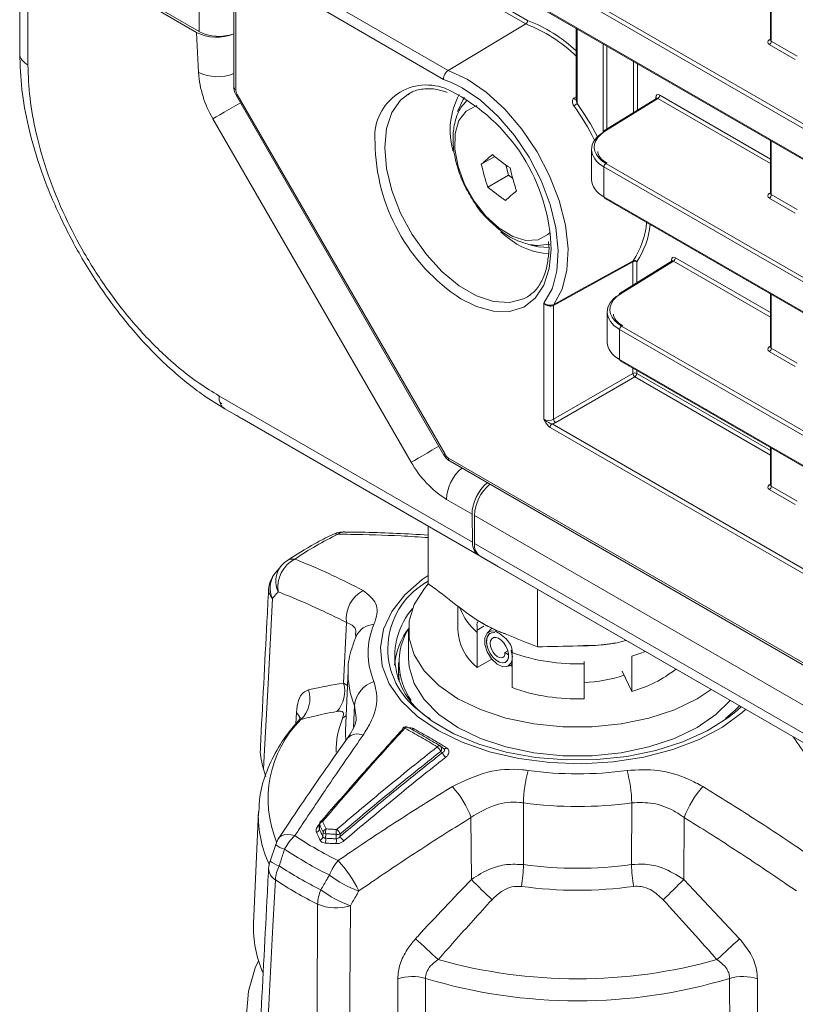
# Model space of a CAD drawing. Header units: millimetres. Extents: x 0 to 1118, y 0 to 864.
# Tile 21 of 156: x 758 to 772, y 270 to 287. Entities that reach past the tile are written whole.
import ezdxf

# ---------------------------------------------------------------- set-up
doc = ezdxf.new("R2010")
doc.units = ezdxf.units.MM

msp = doc.modelspace()

# ---------------------------------------------------------------- linework, layer by layer
at = {"color": 7, "linetype": 'Continuous', "lineweight": 15}
for p, q in [((762.283, 333.971), (762.283, 286.121)), ((764.814, 289.203), (796.547, 270.884)), ((758.485, 286.709), (758.485, 289.016)), ((761.667, 287.1), (758.631, 288.853)), ((758.631, 288.812), (761.625, 287.084)), ((771.807, 287.89), (771.807, 286.95)), ((767.464, 287.234), (766.085, 286.407)), ((768.36, 287.156), (768.36, 285.883)), ((771.807, 286.95), (771.806, 286.944)), ((765.409, 286.004), (765.372, 285.982)), ((762.325, 285.971), (766.012, 279.585)), ((769.783, 285.912), (768.852, 285.337)), ((771.807, 285.166), (771.807, 284.226)), ((768.632, 285.007), (768.632, 284.469)), ((766.675, 284.745), (766.914, 284.882)), ((767.11, 284.732), (767.161, 284.552)), ((766.79, 284.338), (767.161, 284.552)), ((767.161, 284.552), (767.232, 284.498)), ((768.862, 284.143), (796.547, 268.16)), ((771.807, 284.226), (771.806, 284.22)), ((767.141, 283.446), (767.025, 283.54)), ((767.87, 283.374), (767.877, 283.29)), ((770.061, 283.028), (769.13, 282.452)), ((767.493, 282.393), (767.555, 282.435)), ((771.807, 282.442), (771.807, 281.502)), ((768.91, 282.122), (768.91, 281.584)), ((771.807, 281.502), (771.806, 281.496)), ((769.14, 281.258), (796.547, 265.436)), ((762.039, 280.458), (762.044, 280.457)), ((762.333, 280.285), (762.124, 280.406)), ((766.628, 277.806), (762.124, 280.406)), ((762.427, 280.231), (766.935, 277.628)), ((771.807, 279.718), (771.807, 279.053)), ((766.121, 279.474), (862.27, 223.968)), ((771.807, 279.053), (771.806, 279.046)), ((766.512, 278.536), (766.52, 278.038)), ((766.555, 278.512), (766.555, 278.017)), ((765.734, 278.322), (765.734, 277.3)), ((766.956, 277.616), (766.628, 277.806)), ((766.658, 277.789), (766.981, 277.602)), ((766.935, 277.628), (766.946, 277.622)), ((766.946, 277.622), (766.956, 277.616)), ((763.118, 277.608), (763.018, 277.488)), ((766.981, 277.602), (862.034, 222.729)), ((767.674, 277.202), (767.674, 276.18)), ((766.259, 276.905), (766.259, 276.485)), ((765.384, 276.485), (765.384, 275.975)), ((766.604, 275.815), (766.604, 276.437)), ((766.856, 276.505), (766.78, 276.426)), ((767.147, 276.111), (767.093, 276.08)), ((767.093, 276.08), (767.161, 276.041)), ((767.205, 276.122), (767.228, 276.002)), ((767.207, 276.111), (767.228, 276.005)), ((767.223, 276.079), (767.223, 275.457)), ((765.209, 275.901), (765.209, 275.719)), ((766.604, 275.815), (766.862, 275.963)), ((768.5, 275.882), (768.5, 275.922)), ((768.5, 275.26), (768.5, 275.882)), ((769.345, 276.013), (769.345, 275.391)), ((764.314, 275.756), (764.268, 274.688)), ((765.209, 275.793), (765.207, 275.683)), ((767.125, 275.83), (767.174, 275.842)), ((767.19, 275.848), (767.232, 275.824)), ((767.193, 275.849), (767.223, 275.867)), ((769.345, 275.391), (769.178, 275.75)), ((765.375, 274.751), (765.371, 274.754)), ((766.009, 274.374), (765.954, 274.417)), ((762.813, 274.008), (762.851, 273.881)), ((762.721, 273.254), (762.636, 271.272)), ((763.803, 273.04), (763.799, 272.971)), ((763.028, 272.674), (762.929, 272.381))]:
    msp.add_line(p, q, dxfattribs=at)
at = {"color": 9, "linetype": 'Continuous', "lineweight": 0}
for p, q in [((762.319, 333.92), (762.319, 286.07)), ((761.667, 333.439), (761.667, 287.1)), ((796.536, 271.439), (764.804, 289.758)), ((764.839, 289.819), (796.571, 271.5)), ((764.804, 289.226), (796.536, 270.907)), ((758.631, 288.812), (758.631, 286.506)), ((767.464, 287.234), (765.255, 288.509)), ((765.29, 288.57), (767.495, 287.297)), ((771.822, 287.882), (771.822, 286.929)), ((763.85, 287.698), (766.085, 286.407)), ((766.007, 286.25), (763.761, 287.547)), ((761.656, 286.37), (761.625, 287.084)), ((768.375, 287.148), (768.375, 285.823)), ((768.836, 285.31), (768.836, 286.882)), ((771.786, 286.951), (771.807, 286.964)), ((771.822, 286.929), (772.283, 286.663)), ((768.906, 286.841), (768.906, 285.37)), ((772.248, 286.602), (771.787, 286.868)), ((769.375, 285.66), (769.375, 286.571)), ((769.445, 286.53), (769.445, 285.703)), ((766.147, 286.196), (766.007, 286.25)), ((762.345, 285.983), (762.325, 285.971)), ((762.345, 285.983), (766.032, 279.597)), ((768.32, 285.917), (768.36, 285.942)), ((769.808, 285.91), (768.877, 285.335)), ((769.772, 285.906), (769.772, 285.93)), ((771.807, 284.756), (769.808, 285.91)), ((769.842, 285.971), (771.807, 284.837)), ((765.433, 279.458), (761.914, 285.553)), ((771.822, 285.158), (771.822, 284.205)), ((796.536, 268.715), (768.851, 284.698)), ((768.851, 284.698), (768.851, 284.165)), ((768.886, 284.758), (796.571, 268.776)), ((768.851, 284.165), (796.536, 268.183)), ((771.786, 284.227), (771.807, 284.24)), ((772.248, 283.878), (771.787, 284.144)), ((771.822, 284.205), (772.283, 283.939)), ((767.912, 283.333), (767.914, 283.239)), ((770.05, 283.021), (770.05, 283.045)), ((770.121, 283.086), (771.807, 282.112)), ((769.365, 283.014), (767.96, 282.239)), ((770.086, 283.025), (769.156, 282.45)), ((769.365, 282.598), (769.365, 283.014)), ((769.435, 283.014), (769.435, 282.641)), ((771.807, 282.032), (770.086, 283.025)), ((771.822, 282.434), (771.822, 281.481)), ((767.785, 280.22), (767.785, 282.28)), ((767.96, 282.239), (767.96, 280.222)), ((796.536, 265.991), (769.129, 281.813)), ((769.129, 281.813), (769.129, 281.281)), ((769.164, 281.874), (796.571, 266.052)), ((771.786, 281.502), (771.807, 281.516)), ((771.822, 281.481), (772.283, 281.215)), ((772.248, 281.154), (771.787, 281.42)), ((769.129, 281.281), (796.536, 265.459)), ((769.365, 281.033), (769.365, 281.128)), ((767.96, 280.222), (769.365, 281.033)), ((769.401, 280.972), (767.996, 280.16)), ((771.807, 279.582), (769.401, 280.972)), ((769.435, 281.087), (769.435, 281.032)), ((769.435, 281.032), (771.807, 279.663)), ((762.021, 280.635), (766.52, 278.038)), ((762.04, 280.516), (762.072, 280.493)), ((860.442, 226.65), (767.896, 280.076)), ((767.931, 280.136), (860.477, 226.711)), ((766.032, 279.597), (766.012, 279.585)), ((771.822, 279.71), (771.822, 279.032)), ((766.095, 279.531), (862.244, 224.025)), ((771.786, 279.053), (771.807, 279.066)), ((771.822, 279.032), (772.283, 278.766)), ((772.248, 278.705), (771.787, 278.971)), ((766.512, 278.536), (766.058, 278.798)), ((766.555, 278.512), (861.607, 223.639)), ((766.555, 278.017), (861.607, 223.145)), ((766.658, 277.789), (861.711, 222.916)), ((764.232, 275.539), (764.281, 276.615)), ((766.603, 276.477), (766.72, 276.545)), ((764.232, 275.539), (764.302, 275.494)), ((765.207, 275.683), (765.216, 275.577)), ((763.384, 274.814), (763.394, 275.016)), ((764.41, 274.753), (764.427, 275.143)), ((764.455, 274.922), (764.427, 275.143)), ((771.285, 275.117), (771.216, 275.054)), ((765.985, 274.303), (765.955, 274.326)), ((767.423, 273.413), (767.426, 272.317)), ((769.342, 272.317), (769.345, 273.413)), ((766.501, 272.054), (766.493, 273.154)), ((770.275, 273.154), (770.267, 272.054)), ((763.777, 273.003), (763.802, 273.032)), ((763.807, 273.025), (763.803, 272.947)), ((763.866, 272.812), (763.869, 272.892)), ((763.916, 272.865), (763.913, 272.785)), ((764.102, 272.774), (764.102, 272.854)), ((764.173, 272.861), (764.173, 272.816)), ((770.267, 272.054), (771.26, 271.001)), ((765.194, 268.328), (765.192, 270.292)), ((771.576, 270.292), (771.574, 268.328))]:
    msp.add_line(p, q, dxfattribs=at)
at = {"color": 7, "linetype": 'Continuous', "lineweight": 15, "flags": 128}
for points in [[(766.085, 286.407), (766.425, 286.252), (766.765, 286.021), (767.093, 285.722), (767.397, 285.366), (767.666, 284.967), (767.889, 284.54), (768.059, 284.1), (768.169, 283.663), (768.215, 283.245), (768.196, 282.863), (768.111, 282.529), (767.965, 282.257)], [(767.954, 282.595), (768.017, 282.851), (768.041, 283.215), (768.001, 283.614), (767.898, 284.033), (767.738, 284.457), (767.525, 284.868), (767.267, 285.252), (766.976, 285.594), (766.661, 285.881), (766.334, 286.102), (766.147, 286.196)], [(766.379, 285.929), (766.355, 285.896), (766.255, 285.68)], [(767.539, 283.316), (767.684, 283.277), (767.886, 283.267)], [(765.734, 277.448), (765.629, 277.374), (765.318, 277.102), (765.087, 276.806), (764.941, 276.492), (764.885, 276.168), (764.919, 275.844), (765.043, 275.527), (765.253, 275.225), (765.544, 274.947), (765.909, 274.699)], [(765.735, 277.297), (765.666, 277.218), (765.487, 276.934), (765.396, 276.637), (765.395, 276.335), (765.486, 276.038), (765.664, 275.754), (765.925, 275.493), (766.261, 275.261), (766.662, 275.067), (767.114, 274.916), (767.606, 274.812), (768.12, 274.76), (768.643, 274.76), (769.158, 274.812), (769.65, 274.915), (770.103, 275.066), (770.504, 275.259), (770.755, 275.423)], [(767.223, 275.948), (767.207, 275.898), (767.146, 275.837), (767.058, 275.829), (766.956, 275.875), (766.858, 275.968), (766.782, 276.091), (766.74, 276.223), (766.739, 276.342), (766.78, 276.426), (766.856, 276.463), (766.907, 276.459)], [(767.093, 276.08), (767.091, 276.042), (767.08, 276.012), (767.058, 275.991), (767.029, 275.984), (766.994, 275.99), (766.956, 276.01), (766.918, 276.044), (766.884, 276.088), (766.857, 276.139), (766.84, 276.193), (766.835, 276.245), (766.842, 276.29), (766.862, 276.325), (766.893, 276.345), (766.934, 276.348), (766.98, 276.333), (767.028, 276.301), (767.074, 276.254), (767.113, 276.195), (767.143, 276.13), (767.159, 276.063), (767.159, 276.002), (767.145, 275.951), (767.115, 275.915), (767.072, 275.898), (767.02, 275.902), (766.963, 275.928), (766.905, 275.973), (766.853, 276.036), (766.81, 276.109), (766.78, 276.188), (766.768, 276.266), (766.779, 276.355), (766.823, 276.415), (766.893, 276.435), (766.893, 276.435)], [(767.161, 276.041), (767.156, 275.982), (767.136, 275.936), (767.101, 275.906), (767.055, 275.897), (767, 275.909), (766.942, 275.942), (766.886, 275.994), (766.836, 276.061), (766.798, 276.137), (766.774, 276.216), (766.768, 276.292), (766.78, 276.356), (766.81, 276.404), (766.857, 276.431), (766.915, 276.433), (766.915, 276.433)], [(765.384, 275.975), (765.395, 275.825), (765.486, 275.528), (765.664, 275.244), (765.925, 274.982), (766.261, 274.751), (766.662, 274.557), (767.114, 274.405), (767.606, 274.302), (768.12, 274.249), (768.643, 274.249), (769.158, 274.301), (769.65, 274.404), (770.103, 274.555), (770.504, 274.749), (770.84, 274.98), (771.092, 275.229)], [(765.22, 275.569), (765.21, 275.68), (765.209, 275.719)], [(771.216, 275.054), (771.051, 274.921), (770.682, 274.69), (770.252, 274.496), (769.775, 274.344), (769.261, 274.238), (768.725, 274.182), (768.18, 274.175), (767.64, 274.22), (767.119, 274.313), (766.631, 274.454), (766.189, 274.638), (765.803, 274.86), (765.485, 275.116), (765.449, 275.15)], [(765.909, 274.699), (766.338, 274.488), (766.82, 274.32), (767.343, 274.199), (767.892, 274.127), (768.455, 274.108), (769.015, 274.14), (769.559, 274.224), (770.073, 274.358), (770.543, 274.537), (770.957, 274.758), (771.304, 275.014), (771.367, 275.07)], [(771.011, 274.911), (771.187, 275.065), (771.256, 275.134)], [(772.538, 267.31), (771.996, 267.033), (771.399, 266.797), (770.757, 266.605), (770.078, 266.461), (769.374, 266.365), (768.655, 266.32), (767.932, 266.327), (767.216, 266.384), (766.518, 266.492), (765.847, 266.649), (765.215, 266.852), (764.632, 267.099), (764.105, 267.385), (763.643, 267.706), (763.253, 268.057), (762.94, 268.434), (762.711, 268.83), (762.567, 269.239), (762.511, 269.655), (762.545, 270.072), (762.666, 270.484), (762.723, 270.61)]]:
    msp.add_lwpolyline(points, dxfattribs=at)
at = {"color": 9, "linetype": 'Continuous', "lineweight": 0, "flags": 128}
for points in [[(762.404, 285.836), (762.363, 285.813), (762.279, 285.764), (762.194, 285.715), (762.113, 285.668), (762.037, 285.624), (761.97, 285.585), (761.914, 285.553)], [(765.372, 285.982), (765.245, 285.88), (765.091, 285.661), (764.996, 285.377), (764.964, 285.042), (764.996, 284.669), (765.091, 284.276), (765.245, 283.879), (765.452, 283.495), (765.701, 283.142), (765.982, 282.835), (766.284, 282.587), (766.592, 282.409), (766.894, 282.309), (767.175, 282.291), (767.425, 282.356), (767.493, 282.393)], [(766.596, 285.781), (766.582, 285.778), (766.406, 285.685), (766.279, 285.518), (766.211, 285.288), (766.206, 285.01), (766.263, 284.704), (766.38, 284.39), (766.548, 284.09), (766.756, 283.824), (766.99, 283.61)], [(766.99, 283.61), (767.233, 283.464), (767.469, 283.394), (767.683, 283.405), (767.859, 283.498), (767.895, 283.533)], [(767.914, 283.239), (767.882, 282.894), (767.787, 282.6), (767.634, 282.369), (767.428, 282.211), (767.178, 282.132), (766.894, 282.135), (766.588, 282.22), (766.314, 282.358)], [(767.965, 282.257), (768.037, 282.296), (768.325, 282.455), (769.37, 283.032)], [(767.785, 282.28), (767.931, 282.535), (767.954, 282.595)], [(765.923, 279.741), (765.882, 279.717), (765.798, 279.669), (765.714, 279.62), (765.632, 279.573), (765.556, 279.529), (765.489, 279.49), (765.433, 279.458)], [(762.972, 277.038), (762.892, 275.523), (762.825, 274.244), (762.813, 274.008)], [(769.589, 276.096), (769.492, 276.06), (769.345, 276.013)], [(764.28, 274.962), (764.251, 274.937), (764.215, 274.913)], [(764.268, 274.688), (764.267, 274.629), (764.271, 274.523)], [(766.06, 274.391), (766.052, 274.384), (766.045, 274.379), (766.037, 274.375), (766.029, 274.373), (766.022, 274.372), (766.016, 274.372), (766.01, 274.374), (766.005, 274.377)], [(763.368, 272.831), (763.296, 272.846), (763.231, 272.851), (763.175, 272.846), (763.129, 272.83), (763.095, 272.803), (763.084, 272.789)], [(763.764, 268.854), (763.766, 269.695), (763.771, 271.615)], [(764.352, 271.586), (764.345, 270.021), (764.339, 268.7), (764.338, 268.456)], [(765.685, 270.298), (765.684, 269.374), (765.684, 268.259)], [(771.085, 268.259), (771.084, 269.374), (771.083, 270.298)]]:
    msp.add_lwpolyline(points, dxfattribs=at)
at = {"color": 7, "linetype": 'Continuous', "lineweight": 15}
for centre, radius, start, end in [((766.536, 284.793), 2.611, 45.6793, 69.1801), ((766.556, 284.833), 2.637, 46.842, 69.1471), ((762.022, 287.788), 0.775, 242.654, 289.6171), ((762.344, 286.127), 0.0617, 185.0787, 246.2415), ((764.673, 283.145), 3.244, 3.3255, 65.3326), ((767.424, 285.351), 1.301, 151.043, 196.6542), ((764.773, 283.23), 4.369, 26.4017, 35.735), ((764.759, 283.221), 4.455, 26.8062, 35.7349), ((768.867, 285.317), 0.0247, 127.033, 186.4015), ((768.135, 285.164), 3.345, 180.6267, 237.0204), ((772.464, 278.211), 8.729, 129.8222, 131.5378), ((769.414, 287.951), 3.958, 230.0794, 235.7551), ((770.936, 285.724), 4.371, 192.9507, 198.4906), ((771.446, 285.658), 4.371, 192.9507, 198.4906), ((769.33, 287.374), 3.958, 230.0794, 235.7551), ((772.891, 277.568), 8.729, 129.8222, 131.5378), ((768.876, 284.163), 0.0247, 173.763, 234.9248), ((768.166, 283.838), 1.449, 326.2207, 354.9757), ((768.22, 283.829), 1.463, 326.1353, 353.8604), ((767.916, 284.358), 1.197, 229.6665, 268.06), ((769.145, 282.432), 0.0247, 127.033, 186.4015), ((769.154, 281.278), 0.0247, 173.763, 234.9248), ((766.156, 279.524), 0.0617, 173.763, 234.9248), ((767.328, 278.476), 0.775, 130.3783, 177.3498), ((764.247, 277.721), 0.5, 89.1916, 116.0639), ((766.805, 277.993), 0.252, 174.3796, 234.302), ((763.501, 277.29), 0.5, 124.2688, 140.2306), ((763.402, 277.171), 0.5, 140.3341, 176.989), ((766.441, 276.014), 1.299, 139.3444, 238.9213), ((766.426, 275.731), 1.298, 142.6303, 174.3904), ((766.376, 275.9), 1.16, 147.8055, 215.4625), ((767.16, 276.525), 0.901, 182.5248, 231.9782), ((768.767, 277.518), 2.204, 285.1992, 308.1609), ((768.401, 278.135), 2.588, 272.1871, 288.2596), ((768.367, 278.629), 3.372, 250.1635, 272.2504), ((765.298, 274.725), 0.0219, 142.2103, 201.2498), ((765.336, 274.688), 0.075, 61.6676, 137.6222), ((765.908, 274.358), 0.075, 52.2544, 58.3893), ((763.878, 273.036), 0.075, 139.4566, 177.2381), ((763.501, 272.513), 0.5, 146.318, 161.2566), ((763.402, 272.221), 0.5, 161.2781, 177.005), ((764.619, 271.193), 1.985, 177.7087, 203.4088)]:
    msp.add_arc(centre, radius, start, end, dxfattribs=at)
at = {"color": 9, "linetype": 'Continuous', "lineweight": 0}
for centre, radius, start, end in [((771.801, 286.974), 0.0279, 236.5278, 281.5634), ((771.745, 286.933), 0.077, 303.2297, 357.3477), ((763.498, 286.502), 1.846, 184.0861, 210.9208), ((761.989, 287.105), 0.807, 245.6456, 291.3298), ((765.705, 285.231), 0.92, 69.5119, 186.4599), ((768.358, 285.94), 0.0445, 211.5993, 273.0448), ((769.76, 285.905), 0.0273, 19.2634, 64.3043), ((769.766, 285.974), 0.077, 303.2297, 357.3477), ((768.177, 286.026), 0.283, 300.1535, 314.1558), ((768.863, 285.314), 0.0251, 54.4735, 116.3416), ((768.928, 284.694), 0.077, 123.2297, 177.3477), ((771.801, 284.25), 0.0279, 236.5133, 281.7062), ((771.745, 284.209), 0.077, 303.2297, 357.3477), ((769.391, 282.982), 0.0542, 35.6697, 112.9532), ((770.038, 283.021), 0.0274, 19.4795, 64.2828), ((770.044, 283.09), 0.077, 303.2297, 357.3477), ((769.396, 283.016), 0.0308, 147.0402, 182.2395), ((769.4, 282.946), 0.077, 62.6565, 116.7662), ((769.141, 282.43), 0.0251, 54.4735, 116.3416), ((767.991, 282.24), 0.0307, 146.7625, 182.2755), ((769.206, 281.809), 0.077, 123.2297, 177.3477), ((771.801, 281.526), 0.0279, 236.5133, 281.7062), ((771.745, 281.485), 0.077, 303.2297, 357.3477), ((769.4, 280.964), 0.077, 62.6565, 116.7662), ((769.444, 281.038), 0.0793, 183.5222, 236.4778), ((769.358, 281.036), 0.077, 303.2297, 357.3477), ((767.973, 280.072), 0.077, 123.2297, 177.3477), ((768.039, 280.226), 0.0793, 183.5222, 236.4778), ((767.013, 280.328), 1.803, 208.8556, 238.0453), ((766.832, 278.762), 0.775, 130.3783, 177.3498), ((771.801, 279.076), 0.0279, 236.5278, 281.5634), ((771.745, 279.035), 0.077, 303.2297, 357.3477), ((766.84, 272.609), 6.194, 115.9018, 124.0928), ((764.095, 278.023), 0.162, 76.1446, 114.8778), ((764.253, 278.024), 0.196, 89.373, 127.4426), ((763.628, 277.239), 0.563, 117.5584, 188.3184), ((763.34, 277.52), 0.22, 82.8101, 123.3731), ((763.357, 277.228), 0.43, 142.5532, 206.241), ((763.457, 277.347), 0.43, 142.335, 206.201), ((766.382, 276.146), 1.364, 118.3455, 226.8622), ((763.114, 277.195), 0.211, 179.3269, 227.8799), ((764.856, 276.673), 0.578, 118.6352, 185.806), ((767.262, 277.224), 1.026, 199.9744, 230.1145), ((764.79, 276.209), 0.372, 92.9437, 155.3561), ((765.946, 276.074), 1.279, 156.6795, 203.3205), ((768.367, 279.251), 3.372, 250.1635, 272.2504), ((765.722, 275.7), 1.41, 177.1946, 203.2816), ((763.728, 275.392), 0.525, 317.2865, 16.2355), ((764.935, 275.083), 0.512, 108.7305, 173.2555), ((763.124, 275.262), 0.51, 313.5372, 17.7), ((763.237, 274.849), 0.229, 14.5809, 46.8124), ((764.9, 273.478), 2.007, 135.2129, 202.3469), ((765.59, 274.332), 1.492, 157.1096, 180.8117), ((765.299, 274.708), 0.0355, 57.2865, 122.3999), ((765.356, 274.71), 0.0469, 70.5007, 142.3654), ((765.423, 274.779), 0.069, 286.6329, 315.0313), ((764.481, 274.386), 0.249, 66.8561, 135.4392), ((765.931, 274.378), 0.0468, 69.7013, 142.3221), ((765.773, 274.251), 0.197, 22.3477, 51.9808), ((765.906, 274.371), 0.0661, 317.1426, 44.0374), ((766.166, 274.377), 0.196, 202.1997, 231.7292), ((769.744, 273.37), 2.321, 164.5468, 178.9226), ((768.384, 280.297), 6.37, 262.0829, 277.9171), ((767.025, 273.37), 2.321, 1.0774, 15.4532), ((764.864, 272.54), 1.742, 20.6658, 41.8125), ((771.905, 272.54), 1.742, 138.1875, 159.3342), ((768.384, 280.323), 6.976, 262.0829, 277.9171), ((764.718, 273.183), 1.999, 178.2747, 205.4043), ((763.887, 273.006), 0.0822, 109.7444, 167.2289), ((763.839, 273.054), 0.036, 55.8034, 120.3036), ((763.723, 272.965), 0.0821, 289.9626, 347.345), ((763.805, 273.059), 0.0623, 244.1509, 266.9711), ((763.831, 273.039), 0.0281, 177.9264, 210.7588), ((763.949, 272.873), 0.0824, 109.429, 166.7443), ((764.108, 272.895), 0.195, 163.2847, 188.7932), ((764.298, 272.882), 0.198, 163.1131, 188.1704), ((763.975, 272.765), 0.22, 25.93, 52.6595), ((763.892, 272.246), 0.785, 131.8926, 154.0396), ((766.84, 277.96), 6.194, 235.9072, 244.0982), ((763.786, 272.831), 0.0823, 289.6447, 346.8566), ((763.925, 272.936), 0.0715, 217.7645, 262.2408), ((763.72, 272.755), 0.196, 343.3381, 8.6752), ((763.906, 272.746), 0.199, 343.1605, 8.0444), ((764.125, 272.979), 0.127, 259.4816, 292.0425), ((764.37, 272.912), 0.22, 205.916, 232.5102), ((763.278, 272.956), 0.378, 228.3437, 255.8566), ((766.784, 277.905), 6.418, 235.9072, 244.0982), ((763.182, 272.665), 0.381, 228.2317, 255.9051), ((764.821, 271.802), 0.903, 139.5265, 158.599), ((762.629, 270.968), 2.069, 25.1947, 43.3537), ((763.145, 272.257), 0.243, 182.3217, 239.828), ((763.652, 272.014), 0.63, 153.3324, 176.9704), ((766.742, 277.771), 6.582, 236.2871, 243.7182), ((765.042, 272.364), 2.384, 349.5263, 358.8746), ((768.384, 279.308), 7.056, 262.1993, 277.8007), ((771.726, 272.364), 2.384, 181.1254, 190.4737), ((766.722, 277.59), 6.664, 236.2871, 243.7182), ((765.233, 273.82), 2.103, 233.4151, 249.6369), ((777.511, 282.857), 15.425, 224.4562, 226.3617), ((759.258, 282.857), 15.425, 313.6383, 315.5438), ((764.525, 271.58), 0.755, 157.4543, 177.3638), ((765.078, 273.551), 2.096, 233.3634, 249.7148), ((768.384, 279.208), 7.346, 262.1993, 277.8007), ((764.101, 272.393), 0.845, 246.9792, 287.222), ((573.243, 60.735), 284.917, 47.45041, 47.56041), ((963.525, 60.735), 284.917, 132.43959, 132.54959), ((768.384, 279.417), 9.127, 254.2817, 285.7183), ((765.448, 269.461), 0.87, 74.1774, 107.0808), ((768.384, 279.254), 9.354, 253.2299, 286.7701), ((771.32, 269.461), 0.87, 72.9192, 105.8226)]:
    msp.add_arc(centre, radius, start, end, dxfattribs=at)
at = {"color": 7, "linetype": 'Continuous', "lineweight": 15}
for centre, major_axis, ratio, start_param, end_param in [((761.978, 287.288), (0.5, -0.001), 0.577287, 3.928362, 5.366319), ((769.382, 285.014), (0.75, 0.011), 0.586615, 2.365234, 3.918577), ((769.381, 285.054), (0.7, 0.011), 0.587275, 2.700546, 3.917956), ((769.382, 284.462), (0.75, -0.01), 0.567807, 3.149475, 3.934873), ((769.66, 282.129), (0.75, 0.011), 0.586615, 2.365234, 3.918577), ((769.659, 282.17), (0.7, 0.011), 0.587275, 2.700546, 3.917956), ((769.66, 281.577), (0.75, -0.01), 0.567807, 3.149475, 3.934873), ((766.866, 278.74), (0.243, 0.437), 0.587367, 1.009185, 2.347075), ((766.873, 278.242), (0.243, 0.437), 0.587367, 2.347075, 3.132473)]:
    msp.add_ellipse(centre, major_axis=major_axis, ratio=ratio, start_param=start_param, end_param=end_param, dxfattribs=at)
at = {"color": 9, "linetype": 'Continuous', "lineweight": 0}
for centre, major_axis, ratio, start_param, end_param in [((771.858, 286.911), (0.1, 0.0015), 0.587275, 2.364613, 3.917956), ((771.857, 286.951), (0.05, 0.0016), 0.597067, 3.122887, 3.908285), ((762.408, 286.019), (-0.063, 0.108), 0.577454, 0.785416, 1.570688), ((769.843, 285.889), (-0.05, 0.0866), 0.577206, 5.498021, 7.068512), ((769.807, 285.869), (-0.0237, 0.0441), 0.576503, 5.515406, 6.31802), ((769.381, 285.054), (0.7, 0.011), 0.587275, 2.364613, 2.700546), ((771.858, 284.186), (0.1, 0.0015), 0.587275, 2.364613, 3.917956), ((771.857, 284.227), (0.05, 0.0016), 0.597067, 3.122887, 3.908285), ((770.121, 283.004), (-0.05, 0.0866), 0.577206, 5.498021, 7.068512), ((770.085, 282.984), (-0.0237, 0.0441), 0.576503, 5.515406, 6.31802), ((769.659, 282.17), (0.7, 0.011), 0.587275, 2.364613, 2.700546), ((771.858, 281.462), (0.1, 0.0015), 0.587275, 2.364613, 3.917956), ((771.857, 281.503), (0.05, 0.0016), 0.597067, 3.122887, 3.908285), ((767.873, 280.274), (0.125, 0.003), 0.591216, 3.914165, 5.467508), ((767.874, 280.233), (0.175, 0.003), 0.587275, 5.034774, 5.471299), ((766.095, 279.633), (-0.062, 0.108), 0.577454, 1.571067, 2.356339), ((771.858, 279.013), (0.1, 0.0015), 0.587275, 2.364613, 3.917956), ((771.857, 279.054), (0.05, 0.0016), 0.597067, 3.122887, 3.908285)]:
    msp.add_ellipse(centre, major_axis=major_axis, ratio=ratio, start_param=start_param, end_param=end_param, dxfattribs=at)
at = {"color": 7, "linetype": 'Continuous', "lineweight": 15}
for points, knots in [([(767.464, 287.234), (767.473, 287.239), (767.482, 287.249), (767.493, 287.272), (767.496, 287.286), (767.495, 287.297)], [0, 0, 0, 0, 0.5, 0.5, 1, 1, 1, 1]), ([(762.124, 280.406), (761.999, 280.483), (761.67, 280.685), (761.14, 281.113), (760.563, 281.7), (760.027, 282.378), (759.568, 283.091), (759.177, 283.842), (758.859, 284.614), (758.638, 285.372), (758.508, 286.081), (758.492, 286.498), (758.485, 286.709)], [0, 0, 0, 0, 0.065796, 0.172761, 0.282893, 0.389757, 0.499797, 0.596871, 0.703946, 0.814211, 0.906126, 1, 1, 1, 1]), ([(766.085, 286.407), (766.062, 286.394), (766.041, 286.369), (766.012, 286.311), (766.005, 286.278), (766.007, 286.25)], [0, 0, 0, 0, 0.5, 0.5, 1, 1, 1, 1]), ([(762.283, 286.121), (762.283, 286.108), (762.285, 286.065), (762.302, 286.014), (762.321, 285.979), (762.325, 285.971)], [0, 0, 0, 0, 0.26386, 0.839555, 1, 1, 1, 1]), ([(765.38, 285.978), (765.395, 285.991), (765.468, 286.049), (765.637, 286.085), (765.856, 286.091), (766.011, 286.04), (766.073, 286.02)], [0, 0, 0, 0, 0.092646, 0.436921, 0.778098, 1, 1, 1, 1]), ([(766.416, 285.869), (766.38, 285.831), (766.291, 285.737), (766.21, 285.532), (766.166, 285.271), (766.181, 284.973), (766.255, 284.657), (766.379, 284.344), (766.498, 284.155), (766.555, 284.063)], [0, 0, 0, 0, 0.093064, 0.232333, 0.379359, 0.534568, 0.693158, 0.851398, 1, 1, 1, 1]), ([(769.787, 285.916), (769.787, 285.917), (769.787, 285.917), (769.785, 285.913), (769.783, 285.913), (769.783, 285.913)], [0, 0, 0, 0, 0.234585, 0.918463, 1, 1, 1, 1]), ([(768.912, 284.761), (768.887, 284.777), (768.815, 284.824), (768.75, 284.899), (768.745, 284.953), (768.743, 284.971)], [0, 0, 0, 0, 0.259352, 0.759482, 1, 1, 1, 1]), ([(766.555, 284.063), (766.559, 284.057), (766.62, 283.952), (766.775, 283.773), (766.936, 283.635), (767.017, 283.566)], [0, 0, 0, 0, 0.028608, 0.515153, 1, 1, 1, 1]), ([(767.017, 283.566), (767.063, 283.533), (767.196, 283.439), (767.416, 283.341), (767.668, 283.29), (767.821, 283.316), (767.894, 283.329)], [0, 0, 0, 0, 0.163769, 0.474522, 0.748368, 1, 1, 1, 1]), ([(767.877, 283.29), (767.878, 283.233), (767.878, 283.162), (767.866, 283.102), (767.863, 283.089)], [0, 0, 0, 0, 0.794545, 1, 1, 1, 1]), ([(767.863, 283.089), (767.851, 283.006), (767.824, 282.827), (767.722, 282.617), (767.627, 282.482), (767.556, 282.441), (767.545, 282.435)], [0, 0, 0, 0, 0.281482, 0.607247, 0.936517, 1, 1, 1, 1]), ([(770.065, 283.032), (770.065, 283.032), (770.066, 283.033), (770.063, 283.028), (770.061, 283.028), (770.061, 283.028)], [0, 0, 0, 0, 0.2345849, 0.9184627, 1, 1, 1, 1]), ([(769.19, 281.877), (769.165, 281.893), (769.093, 281.94), (769.028, 282.014), (769.023, 282.069), (769.021, 282.087)], [0, 0, 0, 0, 0.259352, 0.759482, 1, 1, 1, 1]), ([(762.333, 280.285), (762.334, 280.285), (762.339, 280.282), (762.37, 280.264), (762.403, 280.245), (762.427, 280.231)], [0, 0, 0, 0, 0.051239, 0.304553, 1, 1, 1, 1]), ([(766.012, 279.585), (766.019, 279.574), (766.043, 279.537), (766.081, 279.498), (766.113, 279.478), (766.121, 279.474)], [0, 0, 0, 0, 0.24171, 0.830106, 1, 1, 1, 1]), ([(764.027, 278.17), (763.926, 278.119), (763.64, 277.975), (763.385, 277.81), (763.219, 277.704)], [0, 0, 0, 0, 0.353256, 1, 1, 1, 1]), ([(765.734, 278.164), (765.36, 278.185), (764.863, 278.214), (764.376, 278.217), (764.255, 278.217)], [0, 0, 0, 0, 0.7527611, 1, 1, 1, 1]), ([(765.734, 277.3), (765.74, 277.296), (765.905, 277.183), (766.225, 276.925), (766.707, 276.564), (767.191, 276.374), (767.513, 276.245), (767.674, 276.18)], [0, 0, 0, 0, 0.008502, 0.254465, 0.500012, 0.749258, 1, 1, 1, 1]), ([(762.902, 277.197), (762.892, 277.009), (762.843, 276.079), (762.795, 275.148), (762.756, 274.406)], [0, 0, 0, 0, 0.202571, 1, 1, 1, 1]), ([(766.603, 276.477), (766.602, 276.502), (766.599, 276.557), (766.599, 276.613), (766.609, 276.622), (766.615, 276.627)], [0, 0, 0, 0, 0.274763, 0.621119, 1, 1, 1, 1]), ([(766.906, 276.496), (766.857, 276.517), (766.773, 276.552), (766.714, 276.593), (766.689, 276.61)], [0, 0, 0, 0, 0.588582, 1, 1, 1, 1]), ([(766.604, 276.437), (766.604, 276.445), (766.604, 276.459), (766.603, 276.472), (766.603, 276.477)], [0, 0, 0, 0, 0.622921, 1, 1, 1, 1]), ([(767.104, 276.412), (767.087, 276.417), (767.011, 276.44), (766.952, 276.471), (766.906, 276.496)], [0, 0, 0, 0, 0.226074, 1, 1, 1, 1]), ([(766.919, 276.467), (766.956, 276.444), (767.039, 276.393), (767.141, 276.302), (767.208, 276.206), (767.218, 276.145), (767.222, 276.12)], [0, 0, 0, 0, 0.247162, 0.559269, 0.819627, 1, 1, 1, 1]), ([(764.452, 276.364), (764.426, 276.292), (764.356, 276.102), (764.308, 275.9), (764.315, 275.773), (764.315, 275.772)], [0, 0, 0, 0, 0.374203, 0.993197, 1, 1, 1, 1]), ([(764.46, 276.387), (764.463, 276.389), (764.466, 276.392), (764.452, 276.365), (764.449, 276.361)], [0, 0, 0, 0, 0.835199, 1, 1, 1, 1]), ([(767.674, 276.18), (767.913, 276.187), (768.389, 276.199), (768.919, 276.203), (769.202, 276.282), (769.247, 276.294)], [0, 0, 0, 0, 0.4581463, 0.9153409, 1, 1, 1, 1]), ([(769.054, 276.254), (769.037, 276.25), (768.892, 276.22), (768.699, 276.201), (768.526, 276.202), (768.49, 276.202)], [0, 0, 0, 0, 0.099715, 0.813913, 1, 1, 1, 1]), ([(767.222, 276.12), (767.222, 276.115), (767.223, 276.102), (767.223, 276.088), (767.223, 276.079)], [0, 0, 0, 0, 0.3770791, 1, 1, 1, 1]), ([(767.173, 275.847), (767.18, 275.847), (767.205, 275.849), (767.216, 275.873), (767.223, 275.89)], [0, 0, 0, 0, 0.3145915, 1, 1, 1, 1]), ([(763.442, 274.88), (763.4, 274.833), (763.247, 274.663), (763.035, 274.349), (762.844, 273.935), (762.739, 273.562), (762.732, 273.329), (762.73, 273.241)], [0, 0, 0, 0, 0.097051, 0.35238, 0.604073, 0.849854, 1, 1, 1, 1]), ([(763.471, 274.924), (763.472, 274.924), (763.473, 274.924), (763.451, 274.897), (763.438, 274.88)], [0, 0, 0, 0, 0.426336, 1, 1, 1, 1]), ([(764.458, 274.923), (764.456, 274.904), (764.454, 274.853), (764.408, 274.719), (764.333, 274.61), (764.299, 274.561)], [0, 0, 0, 0, 0.2584276, 0.6662915, 1, 1, 1, 1]), ([(763.819, 273.066), (763.843, 273.093), (764.087, 273.379), (764.571, 273.936), (765.037, 274.451), (765.277, 274.717)], [0, 0, 0, 0, 0.048839, 0.507853, 1, 1, 1, 1]), ([(765.375, 274.751), (765.423, 274.725), (765.518, 274.673), (765.71, 274.565), (765.854, 274.478), (765.95, 274.42)], [0, 0, 0, 0, 0.247452, 0.500009, 1, 1, 1, 1]), ([(764.304, 274.56), (764.225, 274.45), (763.879, 273.966), (763.473, 273.375), (763.148, 272.883), (763.085, 272.788)], [0, 0, 0, 0, 0.192201, 0.845077, 1, 1, 1, 1]), ([(762.813, 274.008), (762.781, 274.126), (762.744, 274.261), (762.758, 274.389), (762.759, 274.406)], [0, 0, 0, 0, 0.871522, 1, 1, 1, 1]), ([(762.902, 272.247), (762.892, 272.057), (762.843, 271.115), (762.794, 270.174), (762.755, 269.421)], [0, 0, 0, 0, 0.2011025, 1, 1, 1, 1])]:
    msp.add_open_spline(points, degree=3, knots=knots, dxfattribs=at)
at = {"color": 9, "linetype": 'Continuous', "lineweight": 0}
for points in [[(758.485, 286.709), (758.487, 286.69), (758.49, 286.653), (758.52, 286.598), (758.566, 286.548), (758.609, 286.52), (758.631, 286.506)], [(762.124, 280.406), (762.108, 280.417), (762.078, 280.439), (762.045, 280.492), (762.024, 280.557), (762.022, 280.609), (762.021, 280.635)]]:
    msp.add_open_spline(points, degree=3, dxfattribs=at)
for points, knots in [([(758.631, 286.505), (758.638, 286.311), (758.653, 285.923), (758.772, 285.264), (758.978, 284.555), (759.271, 283.835), (759.635, 283.136), (760.062, 282.474), (760.559, 281.845), (761.101, 281.297), (761.595, 280.896), (761.904, 280.706), (762.021, 280.635)], [0, 0, 0, 0, 0.0929147, 0.1858152, 0.2944776, 0.4031621, 0.5002013, 0.6086254, 0.7170441, 0.8255688, 0.9340808, 1, 1, 1, 1]), ([(768.32, 285.917), (768.3, 285.904), (768.29, 285.88), (768.293, 285.83), (768.303, 285.804), (768.32, 285.781)], [0, 0, 0, 0, 0.5, 0.5, 1, 1, 1, 1]), ([(768.375, 285.823), (768.371, 285.834), (768.363, 285.853), (768.359, 285.874), (768.36, 285.883), (768.36, 285.883)], [0, 0, 0, 0, 0.567748, 0.9954, 1, 1, 1, 1]), ([(767.965, 282.257), (767.941, 282.243), (767.907, 282.239), (767.84, 282.248), (767.809, 282.261), (767.785, 282.28)], [0, 0, 0, 0, 0.5, 0.5, 1, 1, 1, 1]), ([(767.96, 282.239), (767.936, 282.225), (767.902, 282.223), (767.837, 282.239), (767.807, 282.257), (767.785, 282.28)], [0, 0, 0, 0, 0.5, 0.5, 1, 1, 1, 1]), ([(767.896, 280.076), (767.873, 280.089), (767.852, 280.112), (767.815, 280.163), (767.8, 280.192), (767.785, 280.22)], [0, 0, 0, 0, 0.5, 0.5, 1, 1, 1, 1]), ([(767.931, 280.136), (767.918, 280.14), (767.905, 280.146), (767.879, 280.158), (767.866, 280.164), (767.828, 280.185), (767.804, 280.201), (767.785, 280.22)], [0, 0, 0, 0, 0.25, 0.25, 0.5, 0.5, 1, 1, 1, 1]), ([(765.734, 278.12), (765.573, 278.13), (765.108, 278.16), (764.577, 278.174), (764.207, 278.179), (764.134, 278.18)], [0, 0, 0, 0, 0.299139, 0.861878, 1, 1, 1, 1]), ([(763.368, 277.738), (763.412, 277.72), (763.635, 277.63), (764.038, 277.455), (764.398, 277.272), (764.579, 277.181)], [0, 0, 0, 0, 0.10922, 0.554207, 1, 1, 1, 1]), ([(763.071, 277.157), (763.062, 277.147), (763.029, 277.107), (762.996, 277.067), (762.972, 277.038)], [0, 0, 0, 0, 0.2710124, 1, 1, 1, 1]), ([(764.281, 276.615), (764.1, 276.704), (763.739, 276.881), (763.337, 277.052), (763.115, 277.14), (763.071, 277.157)], [0, 0, 0, 0, 0.445417, 0.890659, 1, 1, 1, 1]), ([(764.579, 277.181), (764.671, 277.109), (764.845, 276.975), (764.831, 276.734), (764.779, 276.6), (764.771, 276.58)], [0, 0, 0, 0, 0.487113, 0.923782, 1, 1, 1, 1]), ([(764.443, 276.384), (764.448, 276.421), (764.462, 276.538), (764.354, 276.584), (764.281, 276.615)], [0, 0, 0, 0, 0.3154158, 1, 1, 1, 1]), ([(763.61, 275.417), (763.618, 275.419), (763.823, 275.468), (764.031, 275.504), (764.232, 275.539)], [0, 0, 0, 0, 0.039661, 1, 1, 1, 1]), ([(764.771, 275.567), (764.799, 275.454), (764.855, 275.23), (764.75, 274.886), (764.623, 274.686), (764.579, 274.615)], [0, 0, 0, 0, 0.395963, 0.786901, 1, 1, 1, 1]), ([(763.61, 275.417), (763.577, 275.404), (763.504, 275.374), (763.422, 275.243), (763.403, 275.092), (763.394, 275.016)], [0, 0, 0, 0, 0.289426, 0.644444, 1, 1, 1, 1]), ([(764.113, 275.036), (763.963, 275.006), (763.756, 274.964), (763.546, 274.911), (763.484, 274.895), (763.475, 274.892)], [0, 0, 0, 0, 0.699894, 0.960207, 1, 1, 1, 1]), ([(764.215, 274.913), (764.224, 274.942), (764.241, 274.999), (764.206, 275.043), (764.148, 275.039), (764.113, 275.036)], [0, 0, 0, 0, 0.2875, 0.579133, 1, 1, 1, 1]), ([(763.475, 274.892), (763.465, 274.896), (763.453, 274.901), (763.443, 274.882), (763.442, 274.879)], [0, 0, 0, 0, 0.868259, 1, 1, 1, 1]), ([(765.319, 274.738), (765.302, 274.72), (765.061, 274.455), (764.572, 273.911), (764.105, 273.369), (763.859, 273.084)], [0, 0, 0, 0, 0.033255, 0.492163, 1, 1, 1, 1]), ([(765.894, 274.406), (765.894, 274.406), (765.798, 274.465), (765.606, 274.58), (765.414, 274.686), (765.319, 274.738)], [0, 0, 0, 0, 0.001107, 0.5, 1, 1, 1, 1]), ([(765.472, 274.73), (765.464, 274.734), (765.443, 274.742), (765.414, 274.747), (765.395, 274.743), (765.392, 274.742)], [0, 0, 0, 0, 0.354425, 0.880087, 1, 1, 1, 1]), ([(765.472, 274.73), (765.499, 274.716), (765.62, 274.65), (765.804, 274.546), (765.973, 274.444), (766.048, 274.398), (766.06, 274.391)], [0, 0, 0, 0, 0.135204, 0.617924, 0.938319, 1, 1, 1, 1]), ([(764.579, 274.615), (764.398, 274.355), (764.038, 273.836), (763.635, 273.235), (763.412, 272.897), (763.368, 272.831)], [0, 0, 0, 0, 0.4457926, 0.8907799, 1, 1, 1, 1]), ([(773.401, 272.831), (773.357, 272.897), (773.134, 273.235), (772.738, 273.825), (772.385, 274.333), (772.212, 274.582)], [0, 0, 0, 0, 0.111302, 0.56477, 1, 1, 1, 1]), ([(764.108, 272.94), (764.375, 273.165), (764.817, 273.538), (765.413, 274.024), (765.742, 274.286), (765.894, 274.406)], [0, 0, 0, 0, 0.45096, 0.747381, 1, 1, 1, 1]), ([(765.955, 274.326), (765.804, 274.206), (765.475, 273.944), (764.88, 273.458), (764.439, 273.086), (764.173, 272.861)], [0, 0, 0, 0, 0.252608, 0.549028, 1, 1, 1, 1]), ([(764.173, 272.816), (764.427, 273.031), (764.952, 273.474), (765.558, 273.965), (765.909, 274.242), (765.985, 274.303)], [0, 0, 0, 0, 0.423682, 0.875181, 1, 1, 1, 1]), ([(766.009, 274.374), (766.012, 274.371), (766.016, 274.369), (766.021, 274.361), (766.024, 274.355), (766.025, 274.344), (766.022, 274.332), (766.01, 274.317), (765.995, 274.307), (765.986, 274.303), (765.985, 274.303)], [0, 0, 0, 0, 0.099221, 0.130087, 0.299098, 0.312928, 0.505044, 0.720197, 0.965541, 1, 1, 1, 1]), ([(766.045, 274.223), (766.047, 274.224), (766.061, 274.236), (766.084, 274.261), (766.101, 274.298), (766.102, 274.335), (766.09, 274.368), (766.07, 274.383), (766.06, 274.391)], [0, 0, 0, 0, 0.029382, 0.242659, 0.439738, 0.627019, 0.81364, 1, 1, 1, 1]), ([(766.045, 274.223), (765.969, 274.163), (765.619, 273.885), (765.015, 273.395), (764.491, 272.952), (764.237, 272.738)], [0, 0, 0, 0, 0.1248082, 0.5763004, 1, 1, 1, 1]), ([(766.162, 273.701), (766.366, 273.801), (766.753, 273.99), (767.237, 274.021), (767.472, 273.992), (767.507, 273.988)], [0, 0, 0, 0, 0.487113, 0.923782, 1, 1, 1, 1]), ([(769.262, 273.988), (769.447, 273.998), (769.814, 274.018), (770.278, 273.881), (770.521, 273.748), (770.606, 273.701)], [0, 0, 0, 0, 0.395963, 0.786901, 1, 1, 1, 1]), ([(764.134, 272.388), (764.207, 272.438), (764.577, 272.691), (765.25, 273.137), (765.858, 273.513), (766.162, 273.701)], [0, 0, 0, 0, 0.10922, 0.554207, 1, 1, 1, 1]), ([(770.606, 273.701), (770.911, 273.513), (771.519, 273.137), (772.191, 272.691), (772.562, 272.438), (772.634, 272.388)], [0, 0, 0, 0, 0.4457926, 0.8907799, 1, 1, 1, 1]), ([(767.423, 273.413), (767.399, 273.416), (767.237, 273.436), (766.896, 273.398), (766.634, 273.239), (766.493, 273.154)], [0, 0, 0, 0, 0.074321, 0.503741, 1, 1, 1, 1]), ([(770.275, 273.154), (770.215, 273.194), (770.049, 273.305), (769.73, 273.428), (769.473, 273.418), (769.345, 273.413)], [0, 0, 0, 0, 0.219476, 0.612439, 1, 1, 1, 1]), ([(763.859, 273.084), (763.861, 273.079), (763.871, 273.058), (763.888, 273.022), (763.907, 272.982), (763.918, 272.959), (763.922, 272.951)], [0, 0, 0, 0, 0.111781, 0.467981, 0.824185, 1, 1, 1, 1]), ([(766.493, 273.154), (766.195, 272.967), (765.599, 272.592), (764.938, 272.149), (764.573, 271.898), (764.502, 271.849)], [0, 0, 0, 0, 0.445417, 0.890659, 1, 1, 1, 1]), ([(772.267, 271.849), (772.195, 271.898), (771.831, 272.149), (771.169, 272.592), (770.573, 272.967), (770.275, 273.154)], [0, 0, 0, 0, 0.109341, 0.554583, 1, 1, 1, 1]), ([(763.777, 273.003), (763.777, 273.003), (763.766, 272.99), (763.75, 272.964), (763.74, 272.923), (763.747, 272.9), (763.751, 272.888)], [0, 0, 0, 0, 0.012978, 0.353139, 0.676397, 1, 1, 1, 1]), ([(763.803, 272.947), (763.801, 272.954), (763.798, 272.962), (763.8, 272.97), (763.8, 272.971)], [0, 0, 0, 0, 0.928852, 1, 1, 1, 1]), ([(763.803, 272.947), (763.807, 272.939), (763.818, 272.915), (763.839, 272.87), (763.856, 272.833), (763.866, 272.812)], [0, 0, 0, 0, 0.1812155, 0.5312074, 1, 1, 1, 1]), ([(763.869, 272.892), (763.865, 272.9), (763.854, 272.923), (763.836, 272.963), (763.819, 272.999), (763.809, 273.02), (763.807, 273.025)], [0, 0, 0, 0, 0.175822, 0.53203, 0.888223, 1, 1, 1, 1]), ([(763.922, 272.951), (763.935, 272.95), (763.97, 272.948), (764.032, 272.945), (764.081, 272.942), (764.108, 272.94)], [0, 0, 0, 0, 0.213244, 0.569433, 1, 1, 1, 1]), ([(763.814, 272.753), (763.813, 272.755), (763.803, 272.776), (763.786, 272.813), (763.766, 272.856), (763.755, 272.88), (763.751, 272.888)], [0, 0, 0, 0, 0.033214, 0.468803, 0.818791, 1, 1, 1, 1]), ([(763.814, 272.753), (763.819, 272.744), (763.831, 272.725), (763.864, 272.705), (763.893, 272.701), (763.907, 272.699)], [0, 0, 0, 0, 0.30922, 0.654713, 1, 1, 1, 1]), ([(763.913, 272.785), (763.906, 272.785), (763.893, 272.785), (763.881, 272.792), (763.872, 272.8), (763.869, 272.807), (763.866, 272.812)], [0, 0, 0, 0, 0.347142, 0.632329, 0.688441, 1, 1, 1, 1]), ([(763.913, 272.785), (763.935, 272.784), (763.965, 272.782), (764.016, 272.779), (764.057, 272.777), (764.091, 272.775), (764.102, 272.774)], [0, 0, 0, 0, 0.34999, 0.468824, 0.818816, 1, 1, 1, 1]), ([(764.102, 272.854), (764.075, 272.856), (764.026, 272.859), (763.964, 272.862), (763.929, 272.864), (763.916, 272.865)], [0, 0, 0, 0, 0.430556, 0.786748, 1, 1, 1, 1]), ([(764.096, 272.689), (764.11, 272.689), (764.142, 272.689), (764.193, 272.706), (764.222, 272.727), (764.237, 272.738)], [0, 0, 0, 0, 0.282839, 0.641629, 1, 1, 1, 1]), ([(764.173, 272.816), (764.166, 272.808), (764.152, 272.793), (764.126, 272.778), (764.11, 272.775), (764.102, 272.774)], [0, 0, 0, 0, 0.37449, 0.732454, 1, 1, 1, 1]), ([(763.186, 272.59), (763.177, 272.564), (763.145, 272.466), (763.113, 272.368), (763.089, 272.296)], [0, 0, 0, 0, 0.27105, 1, 1, 1, 1]), ([(764.096, 272.689), (764.084, 272.689), (764.051, 272.691), (763.988, 272.695), (763.936, 272.698), (763.907, 272.699)], [0, 0, 0, 0, 0.1811782, 0.5311656, 1, 1, 1, 1]), ([(766.501, 272.054), (766.61, 272.124), (766.802, 272.246), (767.128, 272.332), (767.326, 272.322), (767.426, 272.317)], [0, 0, 0, 0, 0.395387, 0.691753, 1, 1, 1, 1]), ([(769.342, 272.317), (769.422, 272.323), (769.605, 272.335), (769.935, 272.262), (770.145, 272.131), (770.267, 272.054)], [0, 0, 0, 0, 0.247164, 0.561326, 1, 1, 1, 1]), ([(763.023, 272.047), (763.008, 271.775), (762.96, 270.881), (762.912, 269.987), (762.879, 269.365)], [0, 0, 0, 0, 0.304645, 1, 1, 1, 1]), ([(763.828, 271.87), (763.865, 271.933), (763.915, 272.021), (763.966, 272.108), (763.98, 272.132)], [0, 0, 0, 0, 0.72895, 1, 1, 1, 1]), ([(765.508, 271.001), (765.521, 271.015), (765.847, 271.371), (766.181, 271.719), (766.501, 272.054)], [0, 0, 0, 0, 0.039661, 1, 1, 1, 1]), ([(767.387, 271.931), (767.33, 271.932), (767.216, 271.933), (767.03, 271.85), (766.927, 271.752), (766.866, 271.694)], [0, 0, 0, 0, 0.2875, 0.579133, 1, 1, 1, 1]), ([(769.902, 271.694), (769.834, 271.758), (769.722, 271.863), (769.531, 271.937), (769.426, 271.932), (769.381, 271.931)], [0, 0, 0, 0, 0.464641, 0.770158, 1, 1, 1, 1]), ([(764.502, 271.849), (764.488, 271.825), (764.438, 271.737), (764.388, 271.65), (764.352, 271.586)], [0, 0, 0, 0, 0.271012, 1, 1, 1, 1]), ([(766.866, 271.694), (766.642, 271.448), (766.334, 271.11), (766.019, 270.753), (765.924, 270.645), (765.912, 270.631)], [0, 0, 0, 0, 0.6998938, 0.960207, 1, 1, 1, 1]), ([(770.857, 270.631), (770.844, 270.645), (770.529, 271.003), (770.209, 271.356), (769.902, 271.694)], [0, 0, 0, 0, 0.039794, 1, 1, 1, 1]), ([(765.508, 271.001), (765.457, 270.939), (765.342, 270.8), (765.219, 270.551), (765.201, 270.379), (765.192, 270.292)], [0, 0, 0, 0, 0.289426, 0.644444, 1, 1, 1, 1]), ([(771.576, 270.292), (771.572, 270.344), (771.563, 270.49), (771.466, 270.745), (771.328, 270.916), (771.26, 271.001)], [0, 0, 0, 0, 0.2175479, 0.6095208, 1, 1, 1, 1]), ([(765.912, 270.631), (765.874, 270.604), (765.794, 270.547), (765.731, 270.462), (765.693, 270.377), (765.689, 270.334), (765.685, 270.298)], [0, 0, 0, 0, 0.311999, 0.665265, 0.720964, 1, 1, 1, 1]), ([(770.857, 270.631), (770.907, 270.594), (770.99, 270.533), (771.051, 270.437), (771.079, 270.363), (771.081, 270.324), (771.083, 270.298)], [0, 0, 0, 0, 0.4151069, 0.6937438, 0.7969189, 1, 1, 1, 1])]:
    msp.add_open_spline(points, degree=3, knots=knots, dxfattribs=at)

doc.saveas('drawing.dxf')
